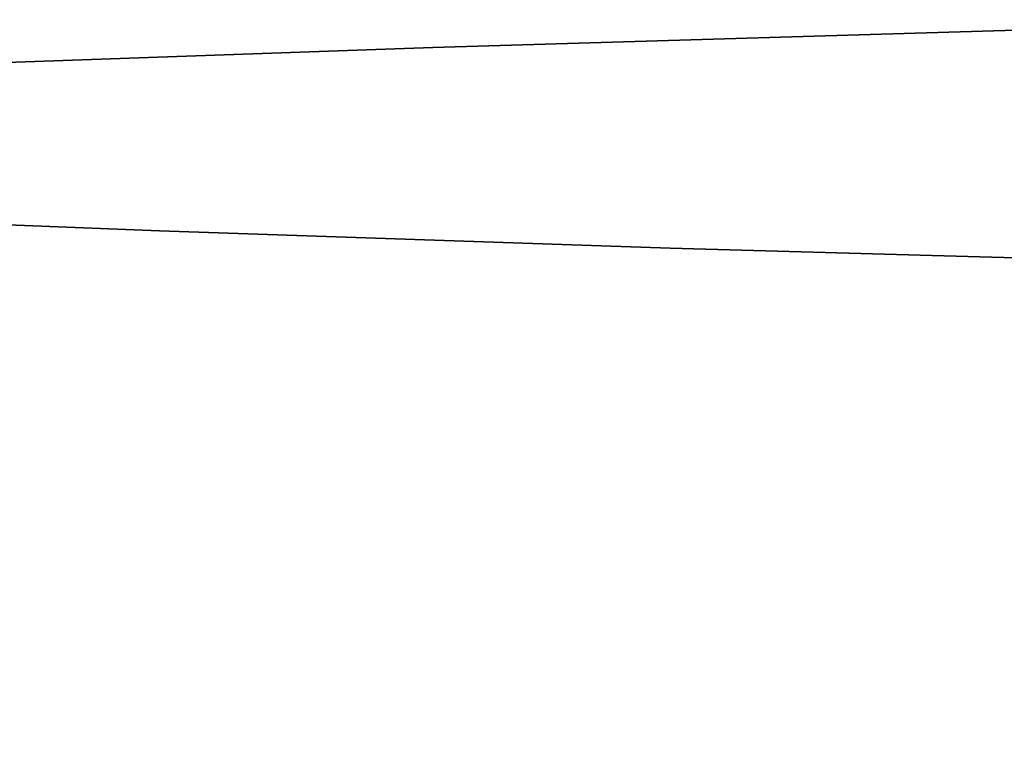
# Model space of a CAD drawing. Header units: millimetres. Extents: x 132157 to 155303, y 33763 to 45643.
# Tile 208 of 256: x 133031.264 to 133031.76, y 42944.355 to 42944.718. Entities that reach past the tile are written whole.
import ezdxf

# ---------------------------------------------------------------- set-up
doc = ezdxf.new("R2010")
doc.units = ezdxf.units.MM
doc.header["$LTSCALE"] = 20
doc.layers.add('RÁM', color=4, linetype='Continuous', lineweight=35)

msp = doc.modelspace()

# ---------------------------------------------------------------- linework, layer by layer
at = {"layer": 'RÁM', "ltscale": 0.5}
for p, q in [((133031.9408, 42944.71815), (133031.47197, 42944.70415)), ((133031.47197, 42944.70415), (133031.22829, 42944.69548)), ((133031.59168, 42944.60302), (133031.33428, 42944.61172)), ((133032.08423, 42944.58892), (133031.59168, 42944.60302))]:
    msp.add_line(p, q, dxfattribs=at)
msp.add_lwpolyline([(133031.33428, 42944.61172), (133031.12987, 42944.61985), (133031.04641, 42944.62369), (133030.9748, 42944.62738), (133030.91444, 42944.63089), (133030.86478, 42944.63422), (133030.82551, 42944.63732), (133030.7968, 42944.64006), (133030.77979, 42944.64211), (133030.77678, 42944.64254), (133030.7945, 42944.63796), (133030.8586, 42944.60833), (133030.95452, 42944.51342), (133030.99959, 42944.35493)], dxfattribs=at)

doc.saveas('drawing.dxf')
